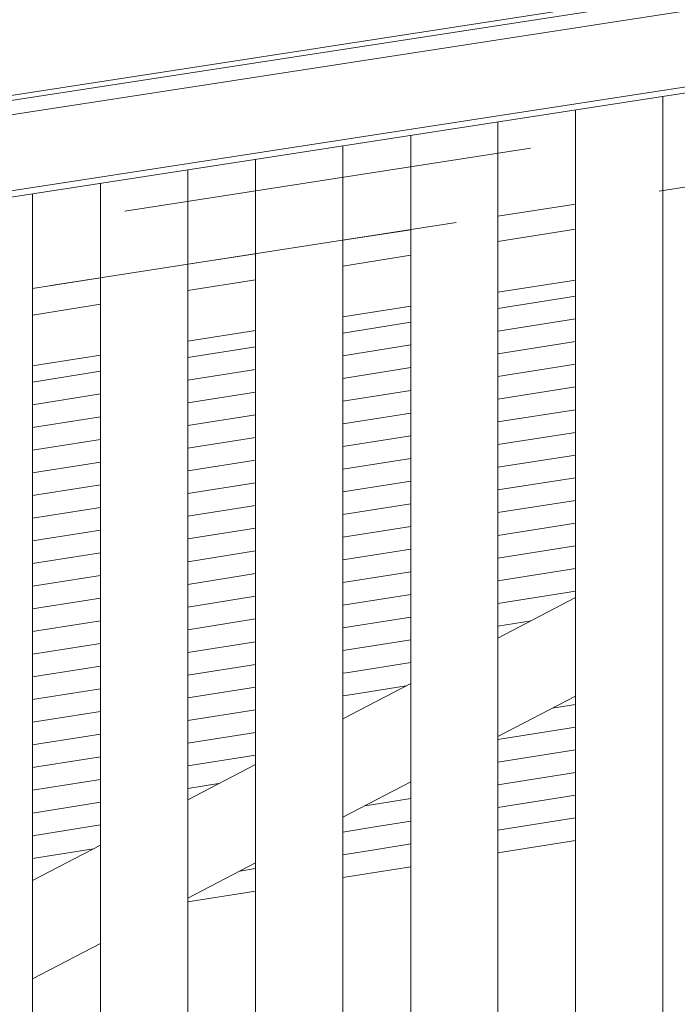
# Model space of a CAD drawing. Header units: millimetres. Extents: x -65 to 293624, y -1905 to 31061.
# Tile 223 of 256: x 117225 to 117564, y 22938 to 23446. Entities that reach past the tile are written whole.
import ezdxf

# ---------------------------------------------------------------- set-up
doc = ezdxf.new("R2010")
doc.units = ezdxf.units.MM
doc.header["$MEASUREMENT"] = 0
doc.linetypes.add('Hidden Line', pattern=[317.5, 211.666667, -105.833333])
for name, color, linetype in [('00 2D joon.AR', 7, 'Continuous'), ('1236 Katuslaed.AR', 7, 'Continuous'), ('1245 Sisehoovi varjestus.AR', 7, 'Continuous'), ('1248 Vihmaveerennid.AR', 7, 'Continuous'), ('1253 Terrassipostid.AR', 7, 'Continuous'), ('1263 Katuse alusserv.AR', 7, 'Continuous')]:
    doc.layers.add(name, color=color, linetype=linetype)

# ---------------------------------------------------------------- blocks, each defined once
blk = doc.blocks.new('Section Element_1062_3', base_point=(20443.11, 12361.43))
at = {"layer": '1253 Terrassipostid.AR', "color": 7, "linetype": 'Continuous', "lineweight": 13}
blk.add_line((117556.87, 18514.41), (117556.87, 23406.53), dxfattribs=at)
blk = doc.blocks.new('Section Element_1428_3', base_point=(20443.11, 12361.43))
at = {"layer": '1248 Vihmaveerennid.AR', "color": 7, "linetype": 'Continuous', "lineweight": 13}
for p, q in [((107570.49, 21918.29), (129117.53, 25242.47)), ((107568.05, 21915.2), (129117.8, 25239.8)), ((115501.87, 23131.81), (129118.53, 25232.53)), ((115501.87, 23092.64), (129122.41, 25193.96)), ((115501.87, 23089.49), (129122.72, 25190.86))]:
    blk.add_line(p, q, dxfattribs=at)
blk = doc.blocks.new('*X2172', base_point=(20443.11, 12361.43))
at = {"layer": '1263 Katuse alusserv.AR', "color": 7, "linetype": 'Continuous', "lineweight": 13}
for p, q in [((117266.87, 23264.78), (117231.87, 23259.25)), ((117266.87, 23264.78), (117231.87, 23259.25)), ((117266.87, 23253.09), (117231.87, 23247.56)), ((117266.87, 23253.09), (117231.87, 23247.56)), ((117266.87, 23241.39), (117231.87, 23235.86)), ((117266.87, 23241.39), (117231.87, 23235.86)), ((117266.87, 23229.69), (117231.87, 23224.16)), ((117266.87, 23229.69), (117231.87, 23224.16)), ((117266.87, 23217.99), (117231.87, 23212.46)), ((117266.87, 23217.99), (117231.87, 23212.46)), ((117266.87, 23206.29), (117231.87, 23200.76)), ((117266.87, 23206.29), (117231.87, 23200.76)), ((117266.87, 23194.6), (117231.87, 23189.07)), ((117266.87, 23194.6), (117231.87, 23189.07)), ((117266.87, 23182.9), (117231.87, 23177.37)), ((117266.87, 23182.9), (117231.87, 23177.37)), ((117266.87, 23171.2), (117231.87, 23165.67)), ((117266.87, 23171.2), (117231.87, 23165.67)), ((117266.87, 23159.5), (117231.87, 23153.97)), ((117266.87, 23159.5), (117231.87, 23153.97)), ((117266.87, 23147.8), (117231.87, 23142.27)), ((117266.87, 23147.8), (117231.87, 23142.27)), ((117266.87, 23136.1), (117231.87, 23130.57)), ((117266.87, 23136.1), (117231.87, 23130.57)), ((117266.87, 23124.41), (117231.87, 23118.88)), ((117266.87, 23124.41), (117231.87, 23118.88)), ((117266.87, 23112.71), (117231.87, 23107.18)), ((117266.87, 23112.71), (117231.87, 23107.18)), ((117266.87, 23101.01), (117231.87, 23095.48)), ((117266.87, 23101.01), (117231.87, 23095.48)), ((117266.87, 23089.31), (117231.87, 23083.78)), ((117266.87, 23089.31), (117231.87, 23083.78)), ((117266.87, 23077.61), (117231.87, 23072.08)), ((117266.87, 23077.61), (117231.87, 23072.08)), ((117266.87, 23065.91), (117231.87, 23060.38)), ((117266.87, 23065.91), (117231.87, 23060.38)), ((117266.87, 23054.22), (117231.87, 23048.69)), ((117266.87, 23054.22), (117231.87, 23048.69)), ((117266.87, 23042.52), (117231.87, 23036.99)), ((117266.87, 23042.52), (117231.87, 23036.99)), ((117266.87, 23030.82), (117231.87, 23025.29)), ((117266.87, 23030.82), (117231.87, 23025.29)), ((117263.35, 23018.56), (117231.87, 23013.59)), ((117263.35, 23018.56), (117231.87, 23013.59))]:
    blk.add_line(p, q, dxfattribs=at)
blk = doc.blocks.new('*X2173', base_point=(20443.11, 12361.43))
at = {"layer": '1263 Katuse alusserv.AR', "color": 7, "linetype": 'Continuous', "lineweight": 13}
for p, q in [((117266.87, 23264.78), (117231.87, 23259.25)), ((117266.87, 23264.78), (117231.87, 23259.25)), ((117266.87, 23253.09), (117231.87, 23247.56)), ((117266.87, 23253.09), (117231.87, 23247.56)), ((117266.87, 23241.39), (117231.87, 23235.86)), ((117266.87, 23241.39), (117231.87, 23235.86)), ((117266.87, 23229.69), (117231.87, 23224.16)), ((117266.87, 23229.69), (117231.87, 23224.16)), ((117266.87, 23217.99), (117231.87, 23212.46)), ((117266.87, 23217.99), (117231.87, 23212.46)), ((117266.87, 23206.29), (117231.87, 23200.76)), ((117266.87, 23206.29), (117231.87, 23200.76)), ((117266.87, 23194.6), (117231.87, 23189.07)), ((117266.87, 23194.6), (117231.87, 23189.07)), ((117266.87, 23182.9), (117231.87, 23177.37)), ((117266.87, 23182.9), (117231.87, 23177.37)), ((117266.87, 23171.2), (117231.87, 23165.67)), ((117266.87, 23171.2), (117231.87, 23165.67)), ((117266.87, 23159.5), (117231.87, 23153.97)), ((117266.87, 23159.5), (117231.87, 23153.97)), ((117266.87, 23147.8), (117231.87, 23142.27)), ((117266.87, 23147.8), (117231.87, 23142.27)), ((117266.87, 23136.1), (117231.87, 23130.57)), ((117266.87, 23136.1), (117231.87, 23130.57)), ((117266.87, 23124.41), (117231.87, 23118.88)), ((117266.87, 23124.41), (117231.87, 23118.88)), ((117266.87, 23112.71), (117231.87, 23107.18)), ((117266.87, 23112.71), (117231.87, 23107.18)), ((117266.87, 23101.01), (117231.87, 23095.48)), ((117266.87, 23101.01), (117231.87, 23095.48)), ((117266.87, 23089.31), (117231.87, 23083.78)), ((117266.87, 23089.31), (117231.87, 23083.78)), ((117266.87, 23077.61), (117231.87, 23072.08)), ((117266.87, 23077.61), (117231.87, 23072.08)), ((117266.87, 23065.91), (117231.87, 23060.38)), ((117266.87, 23065.91), (117231.87, 23060.38)), ((117266.87, 23054.22), (117231.87, 23048.69)), ((117266.87, 23054.22), (117231.87, 23048.69)), ((117266.87, 23042.52), (117231.87, 23036.99)), ((117266.87, 23042.52), (117231.87, 23036.99)), ((117266.87, 23030.82), (117231.87, 23025.29)), ((117266.87, 23030.82), (117231.87, 23025.29)), ((117263.35, 23018.56), (117231.87, 23013.59)), ((117263.35, 23018.56), (117231.87, 23013.59))]:
    blk.add_line(p, q, dxfattribs=at)
blk = doc.blocks.new('*X2174', base_point=(20443.11, 12361.43))
at = {"layer": '1263 Katuse alusserv.AR', "color": 7, "linetype": 'Continuous', "lineweight": 13}
for p, q in [((117346.87, 23008.37), (117338.67, 23007.07)), ((117346.87, 23008.37), (117338.67, 23007.07)), ((117346.87, 22996.67), (117311.87, 22991.14)), ((117346.87, 22996.67), (117311.87, 22991.14))]:
    blk.add_line(p, q, dxfattribs=at)
blk = doc.blocks.new('*X2175', base_point=(20443.11, 12361.43))
at = {"layer": '1263 Katuse alusserv.AR', "color": 7, "linetype": 'Continuous', "lineweight": 13}
for p, q in [((117346.87, 23008.37), (117338.67, 23007.07)), ((117346.87, 23008.37), (117338.67, 23007.07)), ((117346.87, 22996.67), (117311.87, 22991.14)), ((117346.87, 22996.67), (117311.87, 22991.14))]:
    blk.add_line(p, q, dxfattribs=at)
blk = doc.blocks.new('*X2176', base_point=(20443.11, 12361.43))
at = {"layer": '1263 Katuse alusserv.AR', "color": 7, "linetype": 'Continuous', "lineweight": 13}
for p, q in [((117346.87, 23277.43), (117311.87, 23271.9)), ((117346.87, 23277.43), (117311.87, 23271.9)), ((117346.87, 23265.73), (117311.87, 23260.2)), ((117346.87, 23265.73), (117311.87, 23260.2)), ((117346.87, 23254.03), (117311.87, 23248.5)), ((117346.87, 23254.03), (117311.87, 23248.5)), ((117346.87, 23242.33), (117311.87, 23236.8)), ((117346.87, 23242.33), (117311.87, 23236.8)), ((117346.87, 23230.63), (117311.87, 23225.1)), ((117346.87, 23230.63), (117311.87, 23225.1)), ((117346.87, 23218.93), (117311.87, 23213.4)), ((117346.87, 23218.93), (117311.87, 23213.4)), ((117346.87, 23207.24), (117311.87, 23201.71)), ((117346.87, 23207.24), (117311.87, 23201.71)), ((117346.87, 23195.54), (117311.87, 23190.01)), ((117346.87, 23195.54), (117311.87, 23190.01)), ((117346.87, 23183.84), (117311.87, 23178.31)), ((117346.87, 23183.84), (117311.87, 23178.31)), ((117346.87, 23172.14), (117311.87, 23166.61)), ((117346.87, 23172.14), (117311.87, 23166.61)), ((117346.87, 23160.44), (117311.87, 23154.91)), ((117346.87, 23160.44), (117311.87, 23154.91)), ((117346.87, 23148.74), (117311.87, 23143.21)), ((117346.87, 23148.74), (117311.87, 23143.21)), ((117346.87, 23137.05), (117311.87, 23131.52)), ((117346.87, 23137.05), (117311.87, 23131.52)), ((117346.87, 23125.35), (117311.87, 23119.82)), ((117346.87, 23125.35), (117311.87, 23119.82)), ((117346.87, 23113.65), (117311.87, 23108.12)), ((117346.87, 23113.65), (117311.87, 23108.12)), ((117346.87, 23101.95), (117311.87, 23096.42)), ((117346.87, 23101.95), (117311.87, 23096.42)), ((117346.87, 23090.25), (117311.87, 23084.72)), ((117346.87, 23090.25), (117311.87, 23084.72)), ((117346.87, 23078.55), (117311.87, 23073.02)), ((117346.87, 23078.55), (117311.87, 23073.02)), ((117346.87, 23066.86), (117311.87, 23061.33)), ((117346.87, 23066.86), (117311.87, 23061.33)), ((117327.8, 23052.14), (117311.87, 23049.63)), ((117327.8, 23052.14), (117311.87, 23049.63))]:
    blk.add_line(p, q, dxfattribs=at)
blk = doc.blocks.new('*X2177', base_point=(20443.11, 12361.43))
at = {"layer": '1263 Katuse alusserv.AR', "color": 7, "linetype": 'Continuous', "lineweight": 13}
for p, q in [((117346.87, 23277.43), (117311.87, 23271.9)), ((117346.87, 23277.43), (117311.87, 23271.9)), ((117346.87, 23265.73), (117311.87, 23260.2)), ((117346.87, 23265.73), (117311.87, 23260.2)), ((117346.87, 23254.03), (117311.87, 23248.5)), ((117346.87, 23254.03), (117311.87, 23248.5)), ((117346.87, 23242.33), (117311.87, 23236.8)), ((117346.87, 23242.33), (117311.87, 23236.8)), ((117346.87, 23230.63), (117311.87, 23225.1)), ((117346.87, 23230.63), (117311.87, 23225.1)), ((117346.87, 23218.93), (117311.87, 23213.4)), ((117346.87, 23218.93), (117311.87, 23213.4)), ((117346.87, 23207.24), (117311.87, 23201.71)), ((117346.87, 23207.24), (117311.87, 23201.71)), ((117346.87, 23195.54), (117311.87, 23190.01)), ((117346.87, 23195.54), (117311.87, 23190.01)), ((117346.87, 23183.84), (117311.87, 23178.31)), ((117346.87, 23183.84), (117311.87, 23178.31)), ((117346.87, 23172.14), (117311.87, 23166.61)), ((117346.87, 23172.14), (117311.87, 23166.61)), ((117346.87, 23160.44), (117311.87, 23154.91)), ((117346.87, 23160.44), (117311.87, 23154.91)), ((117346.87, 23148.74), (117311.87, 23143.21)), ((117346.87, 23148.74), (117311.87, 23143.21)), ((117346.87, 23137.05), (117311.87, 23131.52)), ((117346.87, 23137.05), (117311.87, 23131.52)), ((117346.87, 23125.35), (117311.87, 23119.82)), ((117346.87, 23125.35), (117311.87, 23119.82)), ((117346.87, 23113.65), (117311.87, 23108.12)), ((117346.87, 23113.65), (117311.87, 23108.12)), ((117346.87, 23101.95), (117311.87, 23096.42)), ((117346.87, 23101.95), (117311.87, 23096.42)), ((117346.87, 23090.25), (117311.87, 23084.72)), ((117346.87, 23090.25), (117311.87, 23084.72)), ((117346.87, 23078.55), (117311.87, 23073.02)), ((117346.87, 23078.55), (117311.87, 23073.02)), ((117346.87, 23066.86), (117311.87, 23061.33)), ((117346.87, 23066.86), (117311.87, 23061.33)), ((117327.8, 23052.14), (117311.87, 23049.63)), ((117327.8, 23052.14), (117311.87, 23049.63))]:
    blk.add_line(p, q, dxfattribs=at)
blk = doc.blocks.new('*X2178', base_point=(20443.11, 12361.43))
at = {"layer": '1263 Katuse alusserv.AR', "color": 7, "linetype": 'Continuous', "lineweight": 13}
for p, q in [((117426.87, 23290.07), (117391.87, 23284.54)), ((117426.87, 23290.07), (117391.87, 23284.54)), ((117426.87, 23278.37), (117391.87, 23272.84)), ((117426.87, 23278.37), (117391.87, 23272.84)), ((117426.87, 23266.67), (117391.87, 23261.14)), ((117426.87, 23266.67), (117391.87, 23261.14)), ((117426.87, 23254.97), (117391.87, 23249.44)), ((117426.87, 23254.97), (117391.87, 23249.44)), ((117426.87, 23243.27), (117391.87, 23237.74)), ((117426.87, 23243.27), (117391.87, 23237.74)), ((117426.87, 23231.57), (117391.87, 23226.04)), ((117426.87, 23231.57), (117391.87, 23226.04)), ((117426.87, 23219.88), (117391.87, 23214.35)), ((117426.87, 23219.88), (117391.87, 23214.35)), ((117426.87, 23208.18), (117391.87, 23202.65)), ((117426.87, 23208.18), (117391.87, 23202.65)), ((117426.87, 23196.48), (117391.87, 23190.95)), ((117426.87, 23196.48), (117391.87, 23190.95)), ((117426.87, 23184.78), (117391.87, 23179.25)), ((117426.87, 23184.78), (117391.87, 23179.25)), ((117426.87, 23173.08), (117391.87, 23167.55)), ((117426.87, 23173.08), (117391.87, 23167.55)), ((117426.87, 23161.38), (117391.87, 23155.85)), ((117426.87, 23161.38), (117391.87, 23155.85)), ((117426.87, 23149.69), (117391.87, 23144.16)), ((117426.87, 23149.69), (117391.87, 23144.16)), ((117426.87, 23137.99), (117391.87, 23132.46)), ((117426.87, 23137.99), (117391.87, 23132.46)), ((117426.87, 23126.29), (117392.99, 23120.94)), ((117426.87, 23126.29), (117392.99, 23120.94)), ((117392.99, 23120.94), (117391.87, 23120.76)), ((117392.99, 23120.94), (117391.87, 23120.76)), ((117426.87, 23114.59), (117394.79, 23109.52)), ((117426.87, 23114.59), (117394.79, 23109.52)), ((117394.79, 23109.52), (117391.87, 23109.06)), ((117394.79, 23109.52), (117391.87, 23109.06)), ((117424.47, 23102.51), (117396.6, 23098.11)), ((117424.47, 23102.51), (117396.6, 23098.11)), ((117396.6, 23098.11), (117391.87, 23097.36)), ((117396.6, 23098.11), (117391.87, 23097.36)), ((117392.25, 23085.72), (117391.87, 23085.66)), ((117392.25, 23085.72), (117391.87, 23085.66))]:
    blk.add_line(p, q, dxfattribs=at)
blk = doc.blocks.new('*X2179', base_point=(20443.11, 12361.43))
at = {"layer": '1263 Katuse alusserv.AR', "color": 7, "linetype": 'Continuous', "lineweight": 13}
for p, q in [((117426.87, 23290.07), (117391.87, 23284.54)), ((117426.87, 23290.07), (117391.87, 23284.54)), ((117426.87, 23278.37), (117391.87, 23272.84)), ((117426.87, 23278.37), (117391.87, 23272.84)), ((117426.87, 23266.67), (117391.87, 23261.14)), ((117426.87, 23266.67), (117391.87, 23261.14)), ((117426.87, 23254.97), (117391.87, 23249.44)), ((117426.87, 23254.97), (117391.87, 23249.44)), ((117426.87, 23243.27), (117391.87, 23237.74)), ((117426.87, 23243.27), (117391.87, 23237.74)), ((117426.87, 23231.57), (117391.87, 23226.04)), ((117426.87, 23231.57), (117391.87, 23226.04)), ((117426.87, 23219.88), (117391.87, 23214.35)), ((117426.87, 23219.88), (117391.87, 23214.35)), ((117426.87, 23208.18), (117391.87, 23202.65)), ((117426.87, 23208.18), (117391.87, 23202.65)), ((117426.87, 23196.48), (117391.87, 23190.95)), ((117426.87, 23196.48), (117391.87, 23190.95)), ((117426.87, 23184.78), (117391.87, 23179.25)), ((117426.87, 23184.78), (117391.87, 23179.25)), ((117426.87, 23173.08), (117391.87, 23167.55)), ((117426.87, 23173.08), (117391.87, 23167.55)), ((117426.87, 23161.38), (117391.87, 23155.85)), ((117426.87, 23161.38), (117391.87, 23155.85)), ((117426.87, 23149.69), (117391.87, 23144.16)), ((117426.87, 23149.69), (117391.87, 23144.16)), ((117426.87, 23137.99), (117391.87, 23132.46)), ((117426.87, 23137.99), (117391.87, 23132.46)), ((117426.87, 23126.29), (117392.99, 23120.94)), ((117426.87, 23126.29), (117392.99, 23120.94)), ((117392.99, 23120.94), (117391.87, 23120.76)), ((117392.99, 23120.94), (117391.87, 23120.76)), ((117426.87, 23114.59), (117394.79, 23109.52)), ((117426.87, 23114.59), (117394.79, 23109.52)), ((117394.79, 23109.52), (117391.87, 23109.06)), ((117394.79, 23109.52), (117391.87, 23109.06)), ((117424.47, 23102.51), (117396.6, 23098.11)), ((117424.47, 23102.51), (117396.6, 23098.11)), ((117396.6, 23098.11), (117391.87, 23097.36)), ((117396.6, 23098.11), (117391.87, 23097.36)), ((117392.25, 23085.72), (117391.87, 23085.66)), ((117392.25, 23085.72), (117391.87, 23085.66))]:
    blk.add_line(p, q, dxfattribs=at)
blk = doc.blocks.new('*X2180', base_point=(20443.11, 12361.43))
at = {"layer": '1263 Katuse alusserv.AR', "color": 7, "linetype": 'Continuous', "lineweight": 13}
for p, q in [((117426.87, 23044.4), (117405.61, 23041.04)), ((117426.87, 23044.4), (117405.61, 23041.04)), ((117405.61, 23041.04), (117403.12, 23040.65)), ((117405.61, 23041.04), (117403.12, 23040.65)), ((117407.42, 23029.63), (117391.87, 23027.17)), ((117407.42, 23029.63), (117391.87, 23027.17)), ((117426.87, 23032.7), (117407.42, 23029.63)), ((117426.87, 23032.7), (117407.42, 23029.63)), ((117409.22, 23018.22), (117391.87, 23015.48)), ((117409.22, 23018.22), (117391.87, 23015.48)), ((117426.87, 23021.01), (117409.22, 23018.22)), ((117426.87, 23021.01), (117409.22, 23018.22))]:
    blk.add_line(p, q, dxfattribs=at)
blk = doc.blocks.new('*X2181', base_point=(20443.11, 12361.43))
at = {"layer": '1263 Katuse alusserv.AR', "color": 7, "linetype": 'Continuous', "lineweight": 13}
for p, q in [((117426.87, 23044.4), (117405.61, 23041.04)), ((117426.87, 23044.4), (117405.61, 23041.04)), ((117405.61, 23041.04), (117403.12, 23040.65)), ((117405.61, 23041.04), (117403.12, 23040.65)), ((117407.42, 23029.63), (117391.87, 23027.17)), ((117407.42, 23029.63), (117391.87, 23027.17)), ((117426.87, 23032.7), (117407.42, 23029.63)), ((117426.87, 23032.7), (117407.42, 23029.63)), ((117409.22, 23018.22), (117391.87, 23015.48)), ((117409.22, 23018.22), (117391.87, 23015.48)), ((117426.87, 23021.01), (117409.22, 23018.22)), ((117426.87, 23021.01), (117409.22, 23018.22))]:
    blk.add_line(p, q, dxfattribs=at)
blk = doc.blocks.new('*X2182', base_point=(20443.11, 12361.43))
at = {"layer": '1263 Katuse alusserv.AR', "color": 7, "linetype": 'Continuous', "lineweight": 13}
for p, q in [((117511.87, 23303.5), (117471.87, 23297.18)), ((117511.87, 23303.5), (117471.87, 23297.18)), ((117511.87, 23291.8), (117471.87, 23285.48)), ((117511.87, 23291.8), (117471.87, 23285.48)), ((117511.87, 23280.1), (117471.87, 23273.78)), ((117511.87, 23280.1), (117471.87, 23273.78)), ((117511.87, 23268.4), (117471.87, 23262.08)), ((117511.87, 23268.4), (117471.87, 23262.08)), ((117511.87, 23256.7), (117471.87, 23250.38)), ((117511.87, 23256.7), (117471.87, 23250.38)), ((117511.87, 23245), (117471.87, 23238.68)), ((117511.87, 23245), (117471.87, 23238.68)), ((117511.87, 23233.31), (117471.87, 23226.99)), ((117511.87, 23233.31), (117471.87, 23226.99)), ((117511.87, 23221.61), (117471.87, 23215.29)), ((117511.87, 23221.61), (117471.87, 23215.29)), ((117511.87, 23209.91), (117471.87, 23203.59)), ((117511.87, 23209.91), (117471.87, 23203.59)), ((117511.87, 23198.21), (117471.87, 23191.89)), ((117511.87, 23198.21), (117471.87, 23191.89)), ((117511.87, 23186.51), (117471.87, 23180.19)), ((117511.87, 23186.51), (117471.87, 23180.19)), ((117511.87, 23174.81), (117471.87, 23168.49)), ((117511.87, 23174.81), (117471.87, 23168.49)), ((117511.87, 23163.12), (117471.87, 23156.8)), ((117511.87, 23163.12), (117471.87, 23156.8)), ((117511.87, 23151.42), (117471.87, 23145.1)), ((117511.87, 23151.42), (117471.87, 23145.1)), ((117488.92, 23136.09), (117471.87, 23133.4)), ((117488.92, 23136.09), (117471.87, 23133.4))]:
    blk.add_line(p, q, dxfattribs=at)
blk = doc.blocks.new('*X2183', base_point=(20443.11, 12361.43))
at = {"layer": '1263 Katuse alusserv.AR', "color": 7, "linetype": 'Continuous', "lineweight": 13}
for p, q in [((117511.87, 23303.5), (117471.87, 23297.18)), ((117511.87, 23303.5), (117471.87, 23297.18)), ((117511.87, 23291.8), (117471.87, 23285.48)), ((117511.87, 23291.8), (117471.87, 23285.48)), ((117511.87, 23280.1), (117471.87, 23273.78)), ((117511.87, 23280.1), (117471.87, 23273.78)), ((117511.87, 23268.4), (117471.87, 23262.08)), ((117511.87, 23268.4), (117471.87, 23262.08)), ((117511.87, 23256.7), (117471.87, 23250.38)), ((117511.87, 23256.7), (117471.87, 23250.38)), ((117511.87, 23245), (117471.87, 23238.68)), ((117511.87, 23245), (117471.87, 23238.68)), ((117511.87, 23233.31), (117471.87, 23226.99)), ((117511.87, 23233.31), (117471.87, 23226.99)), ((117511.87, 23221.61), (117471.87, 23215.29)), ((117511.87, 23221.61), (117471.87, 23215.29)), ((117511.87, 23209.91), (117471.87, 23203.59)), ((117511.87, 23209.91), (117471.87, 23203.59)), ((117511.87, 23198.21), (117471.87, 23191.89)), ((117511.87, 23198.21), (117471.87, 23191.89)), ((117511.87, 23186.51), (117471.87, 23180.19)), ((117511.87, 23186.51), (117471.87, 23180.19)), ((117511.87, 23174.81), (117471.87, 23168.49)), ((117511.87, 23174.81), (117471.87, 23168.49)), ((117511.87, 23163.12), (117471.87, 23156.8)), ((117511.87, 23163.12), (117471.87, 23156.8)), ((117511.87, 23151.42), (117471.87, 23145.1)), ((117511.87, 23151.42), (117471.87, 23145.1)), ((117488.92, 23136.09), (117471.87, 23133.4)), ((117488.92, 23136.09), (117471.87, 23133.4))]:
    blk.add_line(p, q, dxfattribs=at)
blk = doc.blocks.new('*X2184', base_point=(20443.11, 12361.43))
at = {"layer": '1263 Katuse alusserv.AR', "color": 7, "linetype": 'Continuous', "lineweight": 13}
for p, q in [((117511.87, 23092.93), (117499.8, 23091.02)), ((117511.87, 23092.93), (117499.8, 23091.02)), ((117511.87, 23081.23), (117471.87, 23074.91)), ((117511.87, 23081.23), (117471.87, 23074.91)), ((117511.87, 23069.53), (117471.87, 23063.21)), ((117511.87, 23069.53), (117471.87, 23063.21)), ((117511.87, 23057.83), (117471.87, 23051.51)), ((117511.87, 23057.83), (117471.87, 23051.51)), ((117511.87, 23046.13), (117471.87, 23039.81)), ((117511.87, 23046.13), (117471.87, 23039.81)), ((117511.87, 23034.44), (117471.87, 23028.12)), ((117511.87, 23034.44), (117471.87, 23028.12)), ((117511.87, 23022.74), (117471.87, 23016.42))]:
    blk.add_line(p, q, dxfattribs=at)
blk = doc.blocks.new('*X2185', base_point=(20443.11, 12361.43))
at = {"layer": '1263 Katuse alusserv.AR', "color": 7, "linetype": 'Continuous', "lineweight": 13}
for p, q in [((117511.87, 23092.93), (117499.8, 23091.02)), ((117511.87, 23092.93), (117499.8, 23091.02)), ((117511.87, 23081.23), (117471.87, 23074.91)), ((117511.87, 23081.23), (117471.87, 23074.91)), ((117511.87, 23069.53), (117471.87, 23063.21)), ((117511.87, 23069.53), (117471.87, 23063.21)), ((117511.87, 23057.83), (117471.87, 23051.51)), ((117511.87, 23057.83), (117471.87, 23051.51)), ((117511.87, 23046.13), (117471.87, 23039.81)), ((117511.87, 23046.13), (117471.87, 23039.81)), ((117511.87, 23034.44), (117471.87, 23028.12)), ((117511.87, 23034.44), (117471.87, 23028.12)), ((117511.87, 23022.74), (117471.87, 23016.42))]:
    blk.add_line(p, q, dxfattribs=at)
blk = doc.blocks.new('Section Element_1680_3', base_point=(20443.11, 12361.43))
at = {"layer": '1263 Katuse alusserv.AR', "color": 7, "linetype": 'Continuous', "lineweight": 13}
for p, q in [((117471.87, 23016.42), (117511.87, 23022.74)), ((117391.87, 23003.78), (117426.87, 23009.31)), ((117311.87, 22991.14), (117346.87, 22996.67))]:
    blk.add_line(p, q, dxfattribs=at)
at = {"layer": '1263 Katuse alusserv.AR', "lineweight": 0}
for name in ['*X2182', '*X2183', '*X2178', '*X2179', '*X2176', '*X2177', '*X2172', '*X2173', '*X2184', '*X2185', '*X2180', '*X2181', '*X2174', '*X2175']:
    blk.add_blockref(name, (20443.11, 12361.43), dxfattribs=at)
blk = doc.blocks.new('Section Element_1782_3', base_point=(20443.11, 12361.43))
at = {"layer": '1245 Sisehoovi varjestus.AR', "color": 7, "linetype": 'Continuous', "lineweight": 13}
blk.add_line((117231.87, 21815.96), (117231.87, 23356.39), dxfattribs=at)
blk = doc.blocks.new('Section Element_1783_3', base_point=(20443.11, 12361.43))
at = {"layer": '1245 Sisehoovi varjestus.AR', "color": 7, "linetype": 'Continuous', "lineweight": 13}
for p, q in [((117311.87, 21857.64), (117311.87, 23368.73)), ((117266.87, 21857.64), (117266.87, 23361.79))]:
    blk.add_line(p, q, dxfattribs=at)
blk = doc.blocks.new('Section Element_1784_3', base_point=(20443.11, 12361.43))
at = {"layer": '1245 Sisehoovi varjestus.AR', "color": 7, "linetype": 'Continuous', "lineweight": 13}
for p, q in [((117391.87, 21899.32), (117391.87, 23381.07)), ((117346.87, 21899.32), (117346.87, 23374.13))]:
    blk.add_line(p, q, dxfattribs=at)
blk = doc.blocks.new('Section Element_1785_3', base_point=(20443.11, 12361.43))
at = {"layer": '1245 Sisehoovi varjestus.AR', "color": 7, "linetype": 'Continuous', "lineweight": 13}
for p, q in [((117471.87, 21941), (117471.87, 23393.42)), ((117426.87, 21941), (117426.87, 23386.47))]:
    blk.add_line(p, q, dxfattribs=at)
blk = doc.blocks.new('Section Element_1915_3', base_point=(20443.11, 12361.43))
at = {"layer": '1245 Sisehoovi varjestus.AR', "color": 7, "linetype": 'Continuous', "lineweight": 13}
for p, q in [((117511.87, 23148.05), (117471.87, 23127.21)), ((117426.87, 23103.76), (117391.87, 23085.53)), ((117511.87, 23097.31), (117471.87, 23076.47)), ((117346.87, 23062.08), (117311.87, 23043.85)), ((117426.87, 23053.02), (117391.87, 23034.79)), ((117266.87, 23020.4), (117231.87, 23002.16)), ((117346.87, 23011.34), (117311.87, 22993.1)), ((117266.87, 22969.66), (117231.87, 22951.42))]:
    blk.add_line(p, q, dxfattribs=at)
blk = doc.blocks.new('Section Element_1945_3', base_point=(20443.11, 12361.43))
at = {"layer": '1245 Sisehoovi varjestus.AR', "color": 7, "linetype": 'Continuous', "lineweight": 13}
for p, q in [((117511.87, 23338.05), (117471.87, 23331.73)), ((117426.87, 23324.62), (117391.87, 23319.09)), ((117346.87, 23311.98), (117311.87, 23306.45)), ((117511.87, 23311.85), (117471.87, 23305.53)), ((117266.87, 23299.34), (117231.87, 23293.81)), ((117426.87, 23298.42), (117391.87, 23292.89)), ((117346.87, 23285.78), (117311.87, 23280.25)), ((117266.87, 23273.14), (117231.87, 23267.61))]:
    blk.add_line(p, q, dxfattribs=at)
blk = doc.blocks.new('Section Element_3000_3', base_point=(20443.11, 12361.43))
at = {"layer": '1236 Katuslaed.AR', "color": 7, "linetype": 'Continuous', "lineweight": 13}
for p, q in [((117511.87, 23351.03), (117471.87, 23344.82)), ((117426.87, 23337.83), (117391.87, 23332.4)), ((117346.87, 23325.41), (117311.87, 23319.98)), ((117266.87, 23312.99), (117231.87, 23307.56))]:
    blk.add_line(p, q, dxfattribs=at)
blk = doc.blocks.new('Section Element_3055_3', base_point=(20443.11, 12361.43))
at = {"layer": '1245 Sisehoovi varjestus.AR', "color": 7, "linetype": 'Continuous', "lineweight": 13}
blk.add_line((117511.87, 21985.29), (117511.87, 23399.59), dxfattribs=at)

msp = doc.modelspace()

# ---------------------------------------------------------------- linework, layer by layer
at = {"layer": '00 2D joon.AR', "color": 41, "linetype": 'Hidden Line', "lineweight": 13, "true_color": 0xffeda8, "flags": 128}
msp.add_lwpolyline([(107541.94, 21835.68), (107546.85, 21804.06), (129116.9, 25152.59), (129111.99, 25184.21)], close=True, dxfattribs=at)

# ---------------------------------------------------------------- block references
at = {"layer": '1236 Katuslaed.AR', "lineweight": 0}
msp.add_blockref('Section Element_3000_3', (20443.11, 12361.43), dxfattribs=at)
at = {"layer": '1245 Sisehoovi varjestus.AR', "lineweight": 0}
for name in ['Section Element_3055_3', 'Section Element_1785_3', 'Section Element_1784_3', 'Section Element_1783_3', 'Section Element_1782_3', 'Section Element_1945_3', 'Section Element_1915_3']:
    msp.add_blockref(name, (20443.11, 12361.43), dxfattribs=at)
at = {"layer": '1248 Vihmaveerennid.AR', "lineweight": 0}
msp.add_blockref('Section Element_1428_3', (20443.11, 12361.43), dxfattribs=at)
at = {"layer": '1253 Terrassipostid.AR', "lineweight": 0}
msp.add_blockref('Section Element_1062_3', (20443.11, 12361.43), dxfattribs=at)
at = {"layer": '1263 Katuse alusserv.AR', "lineweight": 0}
msp.add_blockref('Section Element_1680_3', (20443.11, 12361.43), dxfattribs=at)

doc.saveas('drawing.dxf')
